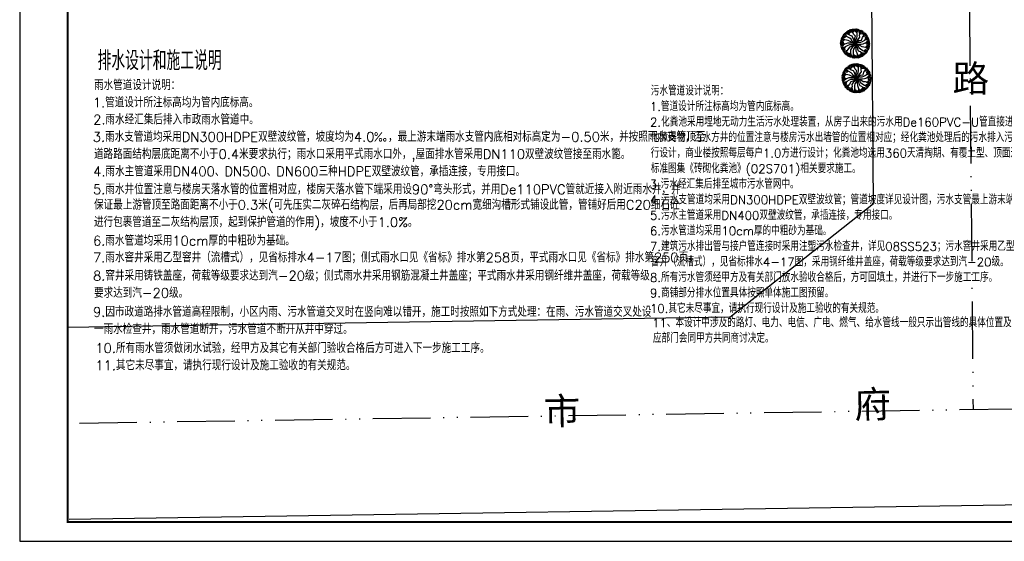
# Model space of a CAD drawing. Extents: x 499156 to 998412, y 3804753 to 7609653.
# Tile 1 of 10: x 499156 to 499259, y 3804753 to 3804808. Entities that reach past the tile are written whole.
import ezdxf
from ezdxf.enums import TextEntityAlignment as Align

# ---------------------------------------------------------------- set-up
doc = ezdxf.new("R2010")
doc.units = 0
doc.linetypes.add('X7', pattern=[9.999, 6, -1.333, 0, -1.333, 0, -1.333])
doc.layers.get('0').update_dxf_attribs({"linetype": 'CONTINUOUS'})
for name, color, linetype in [('PUB_TITLE', 4, 'CONTINUOUS'), ('TK', 7, 'CONTINUOUS'), ('绿地', 84, 'CONTINUOUS'), ('道路1', 4, 'CONTINUOUS'), ('配套', 6, 'CONTINUOUS')]:
    doc.layers.add(name, color=color, linetype=linetype)
doc.styles.add('_TCH_DIM', font='SIMPLEX', dxfattribs={"bigfont": 'GBCBIG'})
doc.styles.get("Standard").update_dxf_attribs({"font": 'rs.shx', "bigfont": 'hztxt.shx'})
doc.styles.add('宋体', font='txt')

# ---------------------------------------------------------------- blocks, each defined once
blk = doc.blocks.new('M_F7')
for points in [[(-298, 334), (-342, 329), (-369, 349)], [(-244, 316), (-279, 321), (-307, 340), (-340, 377)], [(-186, 291), (-253, 320), (-298, 364), (-321, 394)], [(-271, 338), (-263, 391), (-282, 422)], [(-221, 345), (-250, 397), (-256, 438)], [(-1, -1), (-47, 110), (-64, 171), (-106, 249), (-169, 274), (-212, 316), (-230, 376), (-227, 454)], [(-215, 327), (-158, 384), (-140, 428), (-134, 489)], [(-170, 372), (-190, 407), (-181, 474)], [(-86, 391), (-135, 393), (-165, 428), (-171, 478)], [(-151, 411), (-143, 436), (-135, 489)], [(-93, 449), (-114, 494)], [(-1, -1), (-22, 73), (-24, 159), (7, 251), (-54, 315), (-98, 418), (-84, 500)], [(-71, 356), (-44, 503)], [(-55, 442), (-69, 502)], [(49, 391), (-1, 403), (-13, 441), (-24, 503)], [(-1, -1), (13, 119), (57, 188), (65, 251), (67, 349), (-1, 503)], [(-1, -1), (50, 68), (102, 134), (163, 215), (153, 282), (168, 340), (211, 386), (280, 422)], [(34, 424), (32, 478), (24, 503)], [(76, 405), (67, 447), (50, 503)], [(60, 366), (83, 420), (91, 453), (94, 498)], [(141, 424), (114, 459), (119, 493)], [(152, 368), (139, 401), (141, 434), (157, 482)], [(159, 305), (151, 378), (166, 438), (181, 473)], [(157, 402), (207, 422), (225, 454)], [(176, 348), (254, 328), (301, 334), (358, 359)], [(189, 363), (219, 413), (252, 440)], [(237, 332), (258, 367), (320, 393)], [(281, 335), (307, 341), (357, 360)], [(343, 304), (372, 345)], [(-1, -1), (-132, 15), (-201, 15), (-264, 8), (-323, -9), (-381, -25), (-442, -11), (-508, 30)], [(-408, 39), (-449, 39), (-502, 80)], [(-383, 121), (-409, 79), (-454, 72), (-500, 91)], [(-392, -23), (-413, 55), (-442, 93), (-492, 129)], [(-433, 75), (-451, 94), (-492, 128)], [(-437, 144), (-486, 149)], [(-1, -1), (-76, 18), (-151, 59), (-242, 105), (-301, 112), (-412, 124), (-476, 177)], [(-412, 174), (-471, 192)], [(-345, 116), (-459, 214)], [(-315, 238), (-351, 201), (-389, 210), (-449, 231)], [(-1, -1), (-98, 71), (-135, 144), (-186, 182), (-270, 233), (-437, 251)], [(-352, 242), (-399, 267), (-425, 273)], [(-313, 269), (-355, 282), (-412, 295)], [(-288, 235), (-323, 282), (-348, 305), (-386, 331)], [(-1, -1), (53, 55), (126, 99), (221, 118), (247, 203), (313, 293), (392, 322)], [(-1, -1), (110, 48), (192, 43), (250, 68), (336, 115), (436, 251)], [(-1, -1), (138, -24), (206, -22), (275, -7), (321, 7), (379, 23), (441, 9), (506, -32)], [(273, 238), (414, 288)], [(344, 14), (403, 57), (463, 74), (501, 79)], [(347, 130), (405, 137), (438, 147), (479, 167)], [(363, 152), (349, 201), (376, 230), (424, 272)], [(356, 268), (401, 310)], [(385, 182), (431, 210), (448, 229)], [(389, 135), (421, 164), (461, 207)], [(390, 21), (411, -57), (440, -95), (490, -131)], [(395, 51), (417, 79), (447, 94), (496, 104)], [(409, 16), (468, 16), (507, 1)], [(427, 64), (469, 30), (506, 31)], [(438, 89), (455, 130), (487, 142)], [(-410, -18), (-470, -18), (-509, -3)], [(-429, -66), (-471, -32), (-508, -33)], [(-346, -16), (-405, -59), (-465, -76), (-502, -81)], [(-397, -53), (-419, -81), (-449, -96), (-498, -106)], [(-439, -91), (-457, -132), (-488, -144)], [(-349, -132), (-407, -139), (-440, -149), (-480, -168)], [(-390, -137), (-422, -166), (-463, -209)], [(-386, -184), (-432, -212), (-450, -231)], [(-1, -1), (-112, -49), (-194, -45), (-252, -70), (-338, -117), (-437, -253)], [(-365, -154), (-350, -203), (-377, -232), (-426, -273)], [(-274, -240), (-416, -290)], [(-357, -270), (-403, -312)], [(-1, -1), (-54, -57), (-127, -101), (-193, -129), (-248, -205), (-314, -295), (-393, -324)], [(-345, -306), (-373, -346)], [(-177, -350), (-256, -330), (-302, -336), (-359, -361)], [(-297, -271), (-274, -314), (-290, -357), (-330, -388)], [(-239, -334), (-260, -369), (-322, -395)], [(-1, -1), (-86, -109), (-115, -148), (-164, -217), (-154, -284), (-170, -342), (-213, -388), (-281, -424)], [(-161, -307), (-152, -380), (-168, -440), (-183, -475)], [(-1, -1), (-14, -121), (-59, -190), (-67, -253), (-69, -351), (-1, -505)], [(-1, -1), (21, -75), (23, -161), (26, -253), (52, -317), (97, -419), (83, -502)], [(-1, -1), (74, -19), (149, -60), (228, -107), (300, -113), (410, -126), (475, -179)], [(-1, -1), (97, -73), (134, -146), (184, -184), (268, -235), (436, -253)], [(-1, -1), (63, -121), (75, -185), (105, -250), (167, -275), (210, -318), (229, -378), (226, -456)], [(213, -329), (157, -386), (139, -430), (132, -491)], [(185, -293), (251, -322), (296, -365), (319, -396)], [(242, -318), (277, -323), (305, -341), (339, -379)], [(287, -237), (322, -284), (347, -307), (384, -332)], [(296, -336), (340, -330), (367, -351)], [(312, -270), (353, -284), (411, -297)], [(314, -240), (349, -203), (387, -211), (448, -233)], [(343, -118), (457, -216)], [(350, -244), (398, -269), (423, -275)], [(381, -122), (407, -81), (453, -74), (499, -92)], [(407, -41), (448, -41), (501, -82)], [(410, -175), (469, -194)], [(431, -77), (449, -96), (491, -130)], [(435, -146), (485, -151)], [(-283, -337), (-308, -343), (-358, -362)], [(-191, -364), (-221, -415), (-253, -442)], [(-159, -404), (-209, -424), (-227, -456)], [(-154, -370), (-141, -403), (-143, -436), (-158, -484)], [(-142, -426), (-115, -461), (-120, -495)], [(-61, -368), (-84, -422), (-92, -455), (-95, -500)], [(-78, -406), (-69, -449), (-51, -505)], [(-50, -392), (-1, -405), (11, -442), (23, -505)], [(-35, -426), (-34, -480), (-26, -505)], [(70, -358), (42, -505)], [(54, -444), (67, -504)], [(85, -392), (134, -394), (163, -430), (170, -479)], [(91, -451), (112, -496)], [(149, -413), (142, -438), (133, -491)], [(169, -374), (189, -409), (179, -476)], [(219, -347), (248, -398), (255, -440)], [(269, -339), (261, -393), (280, -424)]]:
    blk.add_lwpolyline(points)
at = {"width": 0.8, "flags": 9}
for tag in ['YSIZE', 'XSIZE']:
    blk.add_attdef(tag, (3, -3), '', height=0.2, dxfattribs=at)
blk = doc.blocks.new('wrtgtg')
at = {"layer": 'PUB_TITLE'}
blk.add_lwpolyline([(-75296, -5841), (8804, -5841), (8804, 53559), (-75296, 53559)], close=True, dxfattribs=at)
at = {"layer": 'PUB_TITLE', "const_width": 100}
blk.add_lwpolyline([(-72796, -4841), (7804, -4841), (7804, 52559), (-72796, 52559)], close=True, dxfattribs=at)

msp = doc.modelspace()

# ---------------------------------------------------------------- linework, layer by layer
at = {"layer": '道路1', "linetype": 'Continuous'}
for p, q in [((499245.45, 3804788.43), (499245.16, 3804820.57)), ((499230.47, 3804776.54), (499161.41, 3804775.47)), ((499311.56, 3804757.76), (499161.56, 3804755.45))]:
    msp.add_line(p, q, dxfattribs=at)
at = {"layer": '道路1', "color": 1, "linetype": 'X7'}
msp.add_line((499311.41, 3804767.76), (499161.41, 3804765.45), dxfattribs=at)
msp.add_lwpolyline([(499254.89, 3804869.98), (499255.82, 3804766.9)], dxfattribs=at)
at = {"layer": '道路1', "linetype": 'Continuous', "flags": 128}
msp.add_lwpolyline([(499230.47, 3804776.54), (499245.45, 3804788.43)], dxfattribs=at)

# ---------------------------------------------------------------- block references
at = {"xscale": 0.002, "yscale": 0.002, "zscale": 0.002}
msp.add_blockref('wrtgtg', (499307, 3804764.86), dxfattribs=at)
at = {"layer": '绿地', "xscale": 0.003048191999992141, "yscale": 0.003048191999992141, "zscale": 0.003048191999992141}
for p in [(499243.53, 3804805.1), (499243.68, 3804801.48)]:
    msp.add_blockref('M_F7', p, dxfattribs=at)

# ---------------------------------------------------------------- texts
at = {"layer": 'TK', "linetype": 'Continuous', "style": '宋体'}
msp.add_text('路', height=2.8, dxfattribs=at).set_placement((499255.59, 3804801.51, 66.26), align=Align.MIDDLE)
msp.add_text('市               府              路', height=2.8, rotation=1.2452, dxfattribs=at).set_placement((499211.09, 3804765.32))
at = {"layer": '配套', "linetype": 'Continuous', "style": '_TCH_DIM'}
for s, height, p in [('排水设计和施工说明', 1.998, (499164.53, 3804802.32)), ('雨水管道设计说明：', 0.999, (499164.16, 3804800.25)), ('污水管道设计说明：', 0.899, (499222.22, 3804799.69)), ('1.管道设计所注标高均为管内底标高。', 0.999, (499164.04, 3804798.45)), ('1.管道设计所注标高均为管内底标高。', 0.8991, (499222.12, 3804798.07)), ('2.雨水经汇集后排入市政雨水管道中。', 0.999, (499164.07, 3804796.66)), ('2.化粪池采用埋地无动力生活污水处理装置，从房子出来的污水用De160PVC-U管直接进入化粪池前的污水支管，中间不得有任何井或其', 0.8991, (499222.14, 3804796.45)), ('3.雨水支管道均采用DN300HDPE双壁波纹管，坡度均为4.0‰，最上游末端雨水支管内底相对标高定为-0.50米，并按照雨水支管顶至', 0.999, (499164.03, 3804794.86)), ('他障碍物，污水方井的位置注意与楼房污水出墙管的位置相对应；经化粪池处理后的污水排入污水管中，化粪池容量按照每户1.0方进', 0.8991, (499222.22, 3804794.83)), ('道路路面结构层底距离不小于0.4米要求执行；雨水口采用平式雨水口外，,屋面排水管采用DN110双壁波纹管接至雨水篦。', 0.999, (499164.16, 3804793.06)), ('行设计，商业楼按照每层每户1.0方进行设计；化粪池均选用360天清掏期、有覆土型、顶面过汽车类，具体构造请严格参照国家建筑', 0.8991, (499222.22, 3804793.21)), ('4.雨水主管道采用DN400、DN500、DN600三种HDPE双壁波纹管，承插连接，专用接口。', 0.999, (499164.07, 3804791.26)), ('标准图集《砖砌化粪池》(02S701)相关要求施工。', 0.8991, (499222.22, 3804791.59)), ('3.污水经汇集后排至城市污水管网中。', 0.8991, (499222.1, 3804789.97)), ('5.雨水井位置注意与楼房天落水管的位置相对应，楼房天落水管下端采用设90°弯头形式，并用De110PVC管就近接入附近雨水井，并', 0.999, (499164.06, 3804789.39)), ('保证最上游管顶至路面距离不小于0.3米(可先压实二灰碎石结构层，后再局部挖20cm宽细沟槽形式铺设此管，管铺好后用C20细石砼', 0.999, (499164.16, 3804787.77)), ('4.污水支管道均采用DN300HDPE双壁波纹管；管道坡度详见设计图，污水支管最上游末端管内底相对标高定为-0.80米。', 0.8991, (499222.14, 3804788.34)), ('5.污水主管道采用DN400双壁波纹管，承插连接，专用接口。', 0.8991, (499222.13, 3804786.72)), ('进行包裹管道至二灰结构层顶，起到保护管道的作用)，坡度不小于1.0%。', 0.999, (499164.16, 3804785.97)), ('6.污水管道均采用10cm厚的中粗砂为基础。', 0.8991, (499222.13, 3804785.1)), ('6.雨水管道均采用10cm厚的中粗砂为基础。', 0.999, (499164.06, 3804784.03)), ('7.建筑污水排出管与接户管连接时采用注塑污水检查井，详见08SS523；污水窨井采用乙型', 0.8991, (499222.13, 3804783.48)), ('7.雨水窨井采用乙型窨井（流槽式），见省标排水4-17图；侧式雨水口见《省标》排水第258页，平式雨水口见《省标》排水第250页。', 0.999, (499164.06, 3804782.28)), ('窨井（流槽式），见省标排水4-17图，采用钢纤维井盖座，荷载等级要求达到汽-20级。', 0.8991, (499222.22, 3804781.86)), ('8.窨井采用铸铁盖座，荷载等级要求达到汽-20级；侧式雨水井采用钢筋混凝土井盖座；平式雨水井采用钢纤维井盖座，荷载等级', 0.999, (499164.06, 3804780.38)), ('8.所有污水管须经甲方及有关部门放水验收合格后，方可回填土，并进行下一步施工工序。', 0.8991, (499222.13, 3804780.24)), ('要求达到汽-20级。', 0.999, (499164.16, 3804778.58)), ('9.商铺部分排水位置具体按照单体施工图预留。  ', 0.8991, (499222.13, 3804778.62)), ('9.因市政道路排水管道高程限制，小区内雨、污水管道交叉时在竖向难以错开，施工时按照如下方式处理：在雨、污水管道交叉处设', 0.999, (499164.06, 3804776.6)), ('10.其它未尽事宜，请执行现行设计及施工验收的有关规范。  ', 0.8991, (499222.13, 3804777.01)), ('11、本设计中涉及的路灯、电力、电信、广电、燃气、给水管线一般只示出管线的具体位置及走向，在相关分项施工时具体细节应由相', 0.8991, (499222.35, 3804775.52)), ('一雨水检查井，雨水管道断开，污水管道不断开从井中穿过。', 0.999, (499164.16, 3804774.8)), ('应部门会同甲方共同商讨决定。', 0.8991, (499222.44, 3804773.9)), ('10.所有雨水管须做闭水试验，经甲方及其它有关部门验收合格后方可进入下一步施工工序。', 0.999, (499164.31, 3804772.83)), ('11.其它未尽事宜，请执行现行设计及施工验收的有关规范。 ', 0.999, (499164.31, 3804771.03))]:
    msp.add_text(s, height=height, dxfattribs=at).set_placement(p)

doc.saveas('drawing.dxf')
